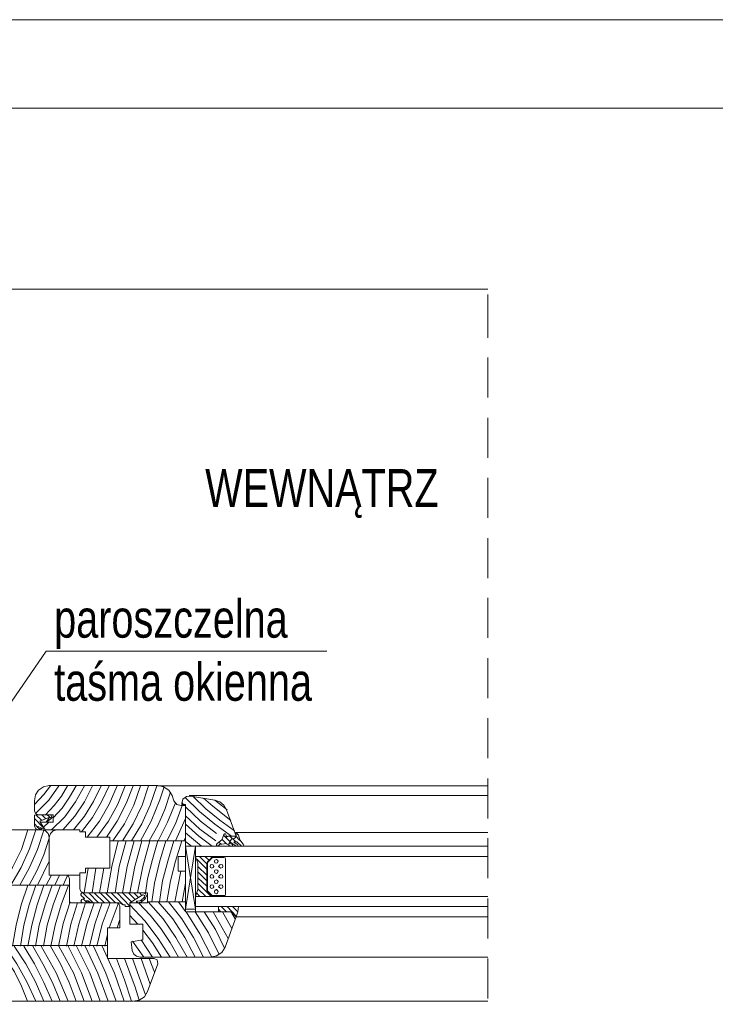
# Model space of a CAD drawing. Header units: inches. Extents: x 0 to 77643, y -44170 to 0.
# Tile 3 of 159: x 68761 to 68817, y -43951 to -43873. Entities that reach past the tile are written whole.
import ezdxf

# ---------------------------------------------------------------- set-up
doc = ezdxf.new("R2010")
doc.units = ezdxf.units.IN
doc.header["$MEASUREMENT"] = 0
doc.layers.get('0').update_dxf_attribs({"lineweight": 0})
doc.layers.add('A--tabelka rysunku', color=7, linetype='Continuous', lineweight=0)
doc.styles.add('1-50', font='arial.ttf', dxfattribs={"width": 0.75, "height": 12.5})

msp = doc.modelspace()

# ---------------------------------------------------------------- linework, layer by layer
at = {"color": 7, "linetype": 'Continuous', "lineweight": 18}
for p, q in [((68798.50149, -43894.32927), (68798.50149, -43897.75827)), ((68798.50149, -43899.3246), (68798.50149, -43902.4996)), ((68798.50149, -43904.10827), (68798.50149, -43907.28327)), ((68798.50149, -43908.8496), (68798.50149, -43912.0246)), ((68798.50149, -43913.63327), (68798.50149, -43916.80827)), ((68798.50149, -43918.3746), (68798.50149, -43921.5496)), ((68798.50149, -43923.15827), (68798.50149, -43926.33327)), ((68798.50149, -43927.8996), (68798.50149, -43931.0746)), ((68798.50149, -43932.68327), (68798.50149, -43935.85827)), ((68763.74082, -43933.2336), (68772.33449, -43933.2336)), ((68762.55549, -43935.2656), (68762.55549, -43934.46127)), ((68778.43049, -43937.72094), (68778.59982, -43937.72094)), ((68778.55749, -43937.72094), (68778.55749, -43937.6786)), ((68798.50149, -43937.4246), (68798.50149, -43940.5996)), ((68766.32316, -43941.7426), (68771.19149, -43941.7426)), ((68770.64116, -43942.54694), (68770.64116, -43942.46227)), ((68771.36082, -43942.16594), (68771.27616, -43942.29294)), ((68798.50149, -43942.20827), (68798.50149, -43945.38327)), ((68766.78882, -43942.54694), (68766.36549, -43942.54694)), ((68770.64116, -43942.54694), (68770.68349, -43942.54694)), ((68778.55749, -43943.6476), (68778.13416, -43943.2666)), ((68776.52549, -43946.86494), (68770.93749, -43946.86494)), ((68798.50149, -43946.9496), (68798.50149, -43950.1246))]:
    msp.add_line(p, q, dxfattribs=at)
at = {"color": 254, "linetype": 'Continuous', "lineweight": 18, "true_color": 0xdcdcdc}
for p, q in [((68772.33449, -43933.27594), (68798.50149, -43933.27594)), ((68774.83216, -43934.03794), (68798.50149, -43934.03794)), ((68778.55749, -43936.95894), (68798.50149, -43936.95894)), ((68775.34016, -43943.05494), (68774.53582, -43938.0596)), ((68766.32316, -43941.7426), (68771.19149, -43941.7426)), ((68770.64116, -43942.54694), (68770.64116, -43942.46227)), ((68771.36082, -43942.16594), (68771.27616, -43942.29294)), ((68766.78882, -43942.54694), (68766.36549, -43942.54694)), ((68770.64116, -43942.54694), (68770.68349, -43942.54694)), ((68798.50149, -43943.6476), (68778.55749, -43943.6476)), ((68798.50149, -43946.86494), (68776.48316, -43946.86494)), ((68798.50149, -43950.33627), (68770.47182, -43950.33627))]:
    msp.add_line(p, q, dxfattribs=at)
at = {"color": 8, "linetype": 'Continuous', "lineweight": 5, "true_color": 0x767676}
for p, q in [((68774.23949, -43934.58827), (68774.36649, -43934.7576)), ((68776.86416, -43934.41894), (68777.83782, -43935.18094)), ((68763.31749, -43936.62027), (68762.55549, -43935.85827)), ((68763.14816, -43936.0276), (68762.68249, -43935.56194)), ((68763.44449, -43935.85827), (68763.14816, -43935.56194)), ((68763.27516, -43936.5356), (68763.69849, -43936.1546)), ((68763.91016, -43935.85827), (68763.57149, -43935.56194)), ((68763.65616, -43936.06994), (68763.57149, -43935.98527)), ((68773.73149, -43937.63627), (68774.53582, -43935.85827)), ((68762.80949, -43936.5356), (68762.55549, -43936.2816)), ((68762.97882, -43936.74727), (68762.89416, -43936.62027)), ((68765.22249, -43936.74727), (68765.09549, -43936.74727)), ((68774.53582, -43937.63627), (68768.52449, -43937.63627)), ((68774.40882, -43937.63627), (68774.53582, -43937.38227)), ((68774.53582, -43937.00127), (68775.80582, -43938.0596)), ((68774.53582, -43937.6786), (68775.00149, -43938.0596)), ((68777.37216, -43937.89027), (68777.20282, -43937.76327)), ((68777.75316, -43937.84794), (68777.41449, -43937.50927)), ((68778.13416, -43937.76327), (68777.58382, -43937.21294)), ((68778.51516, -43937.72094), (68778.04949, -43937.25527)), ((68778.85382, -43937.59394), (68778.51516, -43937.25527)), ((68774.53582, -43943.05494), (68775.34016, -43938.0596)), ((68774.53582, -43943.05494), (68775.34016, -43938.0596)), ((68775.34016, -43943.05494), (68774.53582, -43938.0596)), ((68777.07582, -43938.0596), (68776.99116, -43937.97494)), ((68762.80949, -43941.14994), (68763.74082, -43939.24494)), ((68776.22916, -43939.87994), (68775.42482, -43939.0756)), ((68776.22916, -43939.4566), (68775.63649, -43938.86394)), ((68776.39849, -43939.16027), (68776.05982, -43938.86394)), ((68776.61016, -43938.9486), (68776.52549, -43938.86394)), ((68766.83116, -43939.79527), (68766.49249, -43941.7426)), ((68767.42382, -43939.79527), (68767.12749, -43941.7426)), ((68768.05882, -43939.79527), (68767.72016, -43941.7426)), ((68774.15482, -43940.04927), (68773.68916, -43942.46227)), ((68776.22916, -43940.3456), (68775.50949, -43939.66827)), ((68776.22916, -43940.81127), (68775.50949, -43940.0916)), ((68763.48682, -43941.14994), (68763.91016, -43940.3456)), ((68764.16416, -43941.14994), (68764.54516, -43940.3456)), ((68764.84149, -43941.14994), (68765.18016, -43940.38794)), ((68765.05316, -43940.3456), (68766.15382, -43940.3456)), ((68776.22916, -43941.2346), (68775.50949, -43940.55727)), ((68757.34849, -43941.14994), (68765.34949, -43941.14994)), ((68774.53582, -43940.9806), (68774.28182, -43942.46227)), ((68776.56782, -43942.03894), (68775.50949, -43940.9806)), ((68776.14449, -43942.03894), (68775.50949, -43941.44627)), ((68767.21216, -43942.54694), (68766.40782, -43941.7426)), ((68767.21216, -43942.54694), (68766.40782, -43941.7426)), ((68767.63549, -43942.54694), (68766.87349, -43941.7426)), ((68767.63549, -43942.54694), (68766.87349, -43941.7426)), ((68768.10116, -43942.54694), (68767.29682, -43941.7426)), ((68768.10116, -43942.54694), (68767.29682, -43941.7426)), ((68768.56682, -43942.54694), (68767.76249, -43941.7426)), ((68768.56682, -43942.54694), (68767.76249, -43941.7426)), ((68768.99016, -43942.54694), (68768.18582, -43941.7426)), ((68768.99016, -43942.54694), (68768.18582, -43941.7426)), ((68769.58282, -43942.71627), (68768.65149, -43941.7426)), ((68769.58282, -43942.71627), (68768.65149, -43941.7426)), ((68770.13316, -43942.80094), (68769.11716, -43941.7426)), ((68770.13316, -43942.80094), (68769.11716, -43941.7426)), ((68770.26016, -43942.46227), (68769.54049, -43941.7426)), ((68770.26016, -43942.46227), (68769.54049, -43941.7426)), ((68770.55649, -43942.29294), (68770.00616, -43941.7426)), ((68770.55649, -43942.29294), (68770.00616, -43941.7426)), ((68770.81049, -43942.1236), (68770.42949, -43941.7426)), ((68770.81049, -43942.1236), (68770.42949, -43941.7426)), ((68770.76816, -43942.54694), (68770.64116, -43942.41994)), ((68770.76816, -43942.54694), (68770.64116, -43942.41994)), ((68771.06449, -43941.95427), (68770.89516, -43941.7426)), ((68771.06449, -43941.95427), (68770.89516, -43941.7426)), ((68771.10682, -43942.41994), (68771.02216, -43942.33527)), ((68771.10682, -43942.41994), (68771.02216, -43942.33527)), ((68771.36082, -43942.20827), (68771.23382, -43942.1236)), ((68771.36082, -43942.20827), (68771.23382, -43942.1236)), ((68774.53582, -43942.46227), (68771.53016, -43942.46227)), ((68774.53582, -43943.22427), (68773.98549, -43942.46227)), ((68775.67882, -43942.03894), (68775.42482, -43941.78494)), ((68769.20182, -43942.6316), (68768.48216, -43944.5366)), ((68777.32982, -43943.2666), (68777.16049, -43943.05494)), ((68777.79549, -43943.2666), (68777.37216, -43942.84327)), ((68778.55749, -43943.60527), (68777.83782, -43942.84327)), ((68778.68449, -43943.2666), (68778.26116, -43942.84327)), ((68778.72682, -43942.8856), (68778.72682, -43942.84327)), ((68769.32882, -43943.85927), (68769.11716, -43944.5366)), ((68770.76816, -43944.24027), (68770.13316, -43943.56294)), ((68777.92249, -43945.38327), (68776.73716, -43943.2666)), ((68778.21882, -43944.57894), (68777.45682, -43943.2666)), ((68778.47282, -43943.81694), (68778.17649, -43943.30894)), ((68778.47282, -43943.81694), (68778.17649, -43943.30894)), ((68768.35516, -43945.0446), (68768.14349, -43945.97594)), ((68771.91116, -43946.86494), (68771.02216, -43945.46794)), ((68757.34849, -43945.9336), (68768.35516, -43945.9336)), ((68771.23382, -43946.86494), (68770.34482, -43945.59494)), ((68771.36082, -43949.82827), (68770.34482, -43946.9496)), ((68771.74182, -43948.9816), (68771.02216, -43946.9496)), ((68772.08049, -43948.05027), (68771.65716, -43946.9496)), ((68765.05316, -43950.33627), (68764.46049, -43950.33627)), ((68765.05316, -43950.33627), (68764.46049, -43950.33627))]:
    msp.add_line(p, q, dxfattribs=at)
at = {"color": 7, "linetype": 'Continuous', "lineweight": 18}
for points in [[(68747.73882, -43902.33027), (68747.73882, -43893.9116), (68798.50149, -43893.9116)], [(68763.74082, -43933.2336), (68763.27516, -43933.3606), (68762.89416, -43933.6146), (68762.64016, -43933.9956), (68762.55549, -43934.46127)], [(68773.47749, -43934.03794), (68773.22349, -43933.6146), (68772.80016, -43933.3606), (68772.33449, -43933.2336)], [(68773.47749, -43934.03794), (68773.60449, -43934.46127), (68773.85849, -43934.7576), (68774.19716, -43934.84227), (68774.53582, -43934.84227), (68774.53582, -43938.86394), (68773.94316, -43938.86394), (68773.94316, -43940.04927), (68774.53582, -43940.04927), (68774.53582, -43943.2666)], [(68778.34582, -43937.46694), (68778.47282, -43937.38227), (68778.55749, -43937.25527), (68777.79549, -43935.18094), (68777.58382, -43934.79994), (68777.24516, -43934.54594), (68776.86416, -43934.41894), (68774.95916, -43934.08027), (68774.62049, -43934.1226), (68774.32416, -43934.33427), (68774.23949, -43934.67294), (68774.23949, -43934.7576), (68774.53582, -43934.7576), (68774.53582, -43938.0596), (68777.88016, -43938.0596)], [(68762.55549, -43935.2656), (68762.64016, -43935.47727), (68762.85182, -43935.56194)], [(68763.74082, -43935.81594), (68763.48682, -43936.1546), (68763.52916, -43936.1546), (68763.86782, -43935.9006), (68763.95249, -43935.7736), (68763.86782, -43935.60427), (68763.74082, -43935.56194), (68762.64016, -43935.56194), (68762.55549, -43935.60427), (68762.55549, -43936.45094), (68762.64016, -43936.6626), (68762.85182, -43936.74727), (68762.93649, -43936.74727), (68763.10582, -43936.70494), (68763.14816, -43936.6626), (68763.14816, -43936.62027), (68763.06349, -43936.62027)], [(68766.15382, -43941.44627), (68766.15382, -43940.17627), (68766.61949, -43940.17627), (68766.61949, -43939.79527), (68768.52449, -43939.79527), (68768.52449, -43937.33994), (68766.61949, -43937.33994), (68766.61949, -43936.9166), (68766.15382, -43936.9166), (68766.15382, -43936.74727), (68763.40216, -43936.74727), (68763.02116, -43936.1546), (68764.03716, -43936.1546), (68764.03716, -43935.56194), (68762.85182, -43935.56194)], [(68762.85182, -43936.49327), (68763.27516, -43936.70494), (68763.31749, -43936.70494), (68763.31749, -43936.6626), (68762.97882, -43936.06994), (68763.69849, -43935.7736)], [(68763.74082, -43935.81594), (68763.74082, -43935.7736), (68763.69849, -43935.7736)], [(68756.33249, -43950.33627), (68770.38716, -43950.33627), (68770.85282, -43950.2516), (68771.27616, -43949.9976), (68771.53016, -43949.57427), (68772.33449, -43947.37294), (68772.29216, -43947.0766), (68772.03816, -43946.9496), (68768.35516, -43946.9496), (68768.35516, -43944.5366), (68769.32882, -43944.5366), (68769.32882, -43942.84327), (68769.24416, -43942.6316), (68769.03249, -43942.54694), (68765.34949, -43942.54694), (68765.34949, -43940.64194), (68765.26482, -43940.43027), (68765.05316, -43940.3456), (68763.74082, -43940.3456), (68763.74082, -43937.33994), (68763.65616, -43937.0436), (68763.44449, -43936.83194), (68763.14816, -43936.74727), (68756.33249, -43936.74727)], [(68762.85182, -43936.49327), (68762.80949, -43936.5356), (68762.80949, -43936.57794)], [(68762.80949, -43936.57794), (68762.93649, -43936.6626), (68763.06349, -43936.62027)], [(68778.72682, -43937.1706), (68778.55749, -43936.95894), (68778.51516, -43936.95894), (68778.51516, -43937.00127), (68778.55749, -43937.1706)], [(68777.03349, -43937.84794), (68777.41449, -43937.5516), (68777.58382, -43937.12827)], [(68777.75316, -43937.25527), (68777.75316, -43937.1706), (68777.71082, -43937.08594), (68777.62616, -43937.08594), (68777.58382, -43937.12827)], [(68777.75316, -43937.25527), (68777.75316, -43937.2976), (68777.79549, -43937.33994), (68777.83782, -43937.2976), (68777.88016, -43937.2976)], [(68778.51516, -43937.25527), (68777.88016, -43937.25527), (68777.88016, -43937.2976)], [(68778.34582, -43937.46694), (68778.17649, -43937.50927), (68778.04949, -43937.6786), (68777.96482, -43937.84794)], [(68778.04949, -43937.8056), (68778.13416, -43937.76327), (68778.21882, -43937.8056), (68778.55749, -43938.0596), (68778.59982, -43938.0596), (68778.68449, -43938.01727), (68778.68449, -43937.9326), (68778.59982, -43937.89027), (68778.38816, -43937.76327)], [(68778.43049, -43937.72094), (68778.38816, -43937.72094), (68778.38816, -43937.76327)], [(68778.51516, -43937.25527), (68778.55749, -43937.21294), (68778.55749, -43937.1706)], [(68778.59982, -43937.72094), (68778.93849, -43938.01727), (68779.02316, -43938.0596), (68779.10782, -43938.01727), (68779.15016, -43937.9326), (68779.10782, -43937.89027)], [(68778.72682, -43937.1706), (68778.85382, -43937.5516), (68779.10782, -43937.89027)], [(68777.03349, -43937.84794), (68776.99116, -43937.9326), (68776.99116, -43938.01727), (68777.07582, -43938.0596), (68777.16049, -43938.01727), (68777.20282, -43937.97494)], [(68777.24516, -43937.9326), (68777.20282, -43937.9326), (68777.20282, -43937.97494)], [(68777.24516, -43937.9326), (68777.75316, -43937.84794), (68777.83782, -43937.89027), (68778.13416, -43938.0596), (68778.21882, -43938.0596), (68778.26116, -43938.01727), (68778.26116, -43937.9326), (68778.21882, -43937.89027), (68778.17649, -43937.89027), (68778.04949, -43937.84794)], [(68777.88016, -43938.0596), (68777.96482, -43938.01727), (68777.96482, -43937.84794)], [(68778.04949, -43937.8056), (68778.00716, -43937.8056), (68778.04949, -43937.84794)], [(68766.15382, -43941.44627), (68766.23849, -43941.65794), (68766.45016, -43941.7426)], [(68766.32316, -43941.7426), (68766.28082, -43941.78494), (68766.23849, -43941.8696)], [(68766.32316, -43942.29294), (68766.49249, -43942.20827), (68766.53482, -43942.20827), (68766.53482, -43942.16594), (68766.49249, -43942.16594), (68766.28082, -43941.9966), (68766.23849, -43941.91194), (68766.23849, -43941.8696)], [(68766.32316, -43942.29294), (68766.23849, -43942.41994), (68766.28082, -43942.5046), (68766.36549, -43942.54694)], [(68770.30249, -43946.3146), (68770.21782, -43945.63727), (68771.14916, -43945.46794), (68771.14916, -43944.24027), (68770.13316, -43944.24027), (68770.13316, -43942.54694), (68771.53016, -43942.54694), (68771.53016, -43941.7426), (68766.45016, -43941.7426)], [(68769.75216, -43942.7586), (68769.75216, -43942.71627), (68769.58282, -43942.71627), (68769.45582, -43942.6316), (68769.28649, -43942.54694), (68767.12749, -43942.54694), (68766.91582, -43942.46227), (68766.83116, -43942.3776), (68766.66182, -43942.3776), (68766.66182, -43942.41994), (68766.61949, -43942.41994), (68766.78882, -43942.41994)], [(68766.78882, -43942.54694), (68766.83116, -43942.54694), (68766.83116, -43942.46227), (68766.78882, -43942.41994)], [(68770.68349, -43942.41994), (68770.93749, -43942.3776), (68771.19149, -43942.20827), (68771.27616, -43942.08127), (68771.31849, -43941.9966), (68771.27616, -43941.95427), (68771.19149, -43941.91194), (68771.14916, -43941.91194), (68770.13316, -43942.54694), (68770.13316, -43942.84327), (68769.83682, -43942.84327)], [(68770.68349, -43942.41994), (68770.64116, -43942.41994), (68770.64116, -43942.46227)], [(68770.68349, -43942.54694), (68771.02216, -43942.5046), (68771.27616, -43942.29294)], [(68771.36082, -43942.16594), (68771.44549, -43941.9966), (68771.36082, -43941.82727), (68771.19149, -43941.7426)], [(68769.75216, -43942.7586), (68769.75216, -43942.84327), (68769.83682, -43942.84327)], [(68778.13416, -43943.2666), (68777.16049, -43943.2666), (68777.16049, -43942.84327), (68778.72682, -43942.84327)], [(68778.55749, -43943.6476), (68778.68449, -43943.2666), (68778.72682, -43942.84327)], [(68774.53582, -43943.2666), (68778.13416, -43943.2666), (68778.55749, -43943.6476), (68777.66849, -43946.0606)], [(68770.30249, -43946.3146), (68770.42949, -43946.61094), (68770.64116, -43946.78027), (68770.93749, -43946.86494)], [(68776.52549, -43946.86494), (68776.99116, -43946.73794), (68777.41449, -43946.48394), (68777.66849, -43946.0606)]]:
    msp.add_lwpolyline(points, dxfattribs=at)
at = {"linetype": 'Continuous', "ltscale": 12}
msp.add_lwpolyline([(68785.75023, -43922.58596), (68763.48558, -43922.58596), (68753.75016, -43936.74727)], dxfattribs=at)
at = {"color": 8, "linetype": 'Continuous', "lineweight": 5, "true_color": 0x767676}
for points in [[(68762.55549, -43934.7576), (68763.31749, -43933.95327), (68763.82549, -43933.27594)], [(68762.64016, -43935.47727), (68763.69849, -43934.41894), (68764.50282, -43933.27594)], [(68763.44449, -43935.56194), (68764.12182, -43934.84227), (68764.71449, -43934.08027), (68765.18016, -43933.27594)], [(68763.91016, -43936.74727), (68764.96849, -43935.73127), (68765.81516, -43934.54594), (68766.53482, -43933.27594)], [(68764.03716, -43935.81594), (68764.75682, -43935.05394), (68765.34949, -43934.16494), (68765.85749, -43933.27594)], [(68764.79916, -43936.74727), (68765.77282, -43935.68894), (68766.53482, -43934.54594), (68767.16982, -43933.27594)], [(68765.64582, -43936.74727), (68766.53482, -43935.68894), (68767.25449, -43934.5036), (68767.84716, -43933.27594)], [(68766.28082, -43936.9166), (68767.16982, -43935.7736), (68767.88949, -43934.54594), (68768.48216, -43933.27594)], [(68766.74649, -43937.33994), (68767.72016, -43936.06994), (68768.48216, -43934.71527), (68769.11716, -43933.27594)], [(68767.50849, -43937.33994), (68768.43982, -43936.06994), (68769.15949, -43934.71527), (68769.75216, -43933.27594)], [(68768.27049, -43937.33994), (68769.11716, -43936.06994), (68769.83682, -43934.67294), (68770.38716, -43933.27594)], [(68768.77849, -43937.63627), (68769.70982, -43936.2816), (68770.42949, -43934.79994), (68770.97982, -43933.27594)], [(68769.54049, -43937.63627), (68770.38716, -43936.2816), (68771.10682, -43934.79994), (68771.61482, -43933.27594)], [(68770.26016, -43937.63627), (68771.06449, -43936.2816), (68771.74182, -43934.79994), (68772.24982, -43933.27594)], [(68770.97982, -43937.63627), (68771.82649, -43936.06994), (68772.50382, -43934.3766), (68772.84249, -43933.3606)], [(68771.65716, -43937.63627), (68772.33449, -43936.4086), (68772.88482, -43935.1386), (68773.35049, -43933.78394)], [(68772.37682, -43937.63627), (68773.09649, -43936.1546), (68773.73149, -43934.6306)], [(68774.49349, -43934.16494), (68775.63649, -43935.30794), (68776.86416, -43936.32394), (68778.17649, -43937.25527)], [(68775.12849, -43934.08027), (68776.14449, -43935.09627), (68777.24516, -43935.98527), (68778.43049, -43936.83194)], [(68775.97516, -43934.2496), (68776.69482, -43934.8846), (68778.13416, -43936.0276)], [(68773.05416, -43937.63627), (68773.73149, -43936.2816), (68774.28182, -43934.84227)], [(68774.53582, -43934.92694), (68775.72116, -43936.06994), (68776.99116, -43937.0436)], [(68774.53582, -43935.6466), (68775.67882, -43936.70494), (68776.94882, -43937.63627)], [(68759.97316, -43941.14994), (68760.81982, -43939.75294), (68761.53949, -43938.3136), (68762.04749, -43936.74727)], [(68760.69282, -43941.14994), (68761.49716, -43939.75294), (68762.17449, -43938.27127), (68762.68249, -43936.74727)], [(68761.41249, -43941.14994), (68762.17449, -43939.75294), (68762.80949, -43938.3136), (68763.31749, -43936.7896)], [(68764.33349, -43936.74727), (68764.03716, -43936.83194), (68763.82549, -43937.0436), (68763.74082, -43937.33994)], [(68774.53582, -43936.32394), (68775.59416, -43937.25527), (68776.65249, -43938.0596)], [(68762.13216, -43941.14994), (68762.76716, -43939.9646), (68763.31749, -43938.73694), (68763.74082, -43937.4246)], [(68769.20182, -43937.63627), (68768.69382, -43939.66827), (68768.31282, -43941.7426)], [(68769.83682, -43937.63627), (68769.28649, -43939.66827), (68768.94782, -43941.7426)], [(68770.47182, -43937.63627), (68769.92149, -43939.66827), (68769.54049, -43941.7426)], [(68771.06449, -43937.63627), (68770.51416, -43939.66827), (68770.13316, -43941.7426)], [(68771.69949, -43937.63627), (68771.14916, -43939.66827), (68770.72582, -43941.7426)], [(68772.33449, -43937.63627), (68771.91116, -43939.11794), (68771.53016, -43940.64194), (68771.36082, -43941.7426)], [(68772.96949, -43937.63627), (68772.46149, -43939.3296), (68772.08049, -43940.9806), (68771.86882, -43942.46227)], [(68773.60449, -43937.63627), (68773.13882, -43939.24494), (68772.71549, -43940.81127), (68772.46149, -43942.46227)], [(68774.23949, -43937.63627), (68773.73149, -43939.24494), (68773.35049, -43940.81127), (68773.05416, -43942.46227)], [(68762.04749, -43941.14994), (68761.49716, -43942.71627), (68761.11616, -43944.32494), (68760.81982, -43945.97594)], [(68762.68249, -43941.14994), (68762.13216, -43942.71627), (68761.70882, -43944.32494), (68761.45482, -43945.97594)], [(68763.31749, -43941.14994), (68762.76716, -43942.71627), (68762.34382, -43944.32494), (68762.04749, -43945.97594)], [(68763.95249, -43941.14994), (68763.40216, -43942.71627), (68762.93649, -43944.32494), (68762.64016, -43945.97594)], [(68764.62982, -43941.14994), (68764.03716, -43942.71627), (68763.57149, -43944.32494), (68763.27516, -43945.97594)], [(68765.26482, -43941.14994), (68764.67216, -43942.71627), (68764.20649, -43944.32494), (68763.86782, -43945.97594)], [(68765.39182, -43942.46227), (68764.84149, -43944.19794), (68764.46049, -43945.97594)], [(68766.74649, -43942.54694), (68766.61949, -43942.41994), (68766.45016, -43942.2506)], [(68766.74649, -43942.54694), (68766.61949, -43942.41994), (68766.45016, -43942.2506)], [(68774.66282, -43946.86494), (68773.77382, -43945.2986), (68772.75782, -43943.81694), (68771.57249, -43942.46227)], [(68775.29782, -43946.86494), (68774.49349, -43945.2986), (68773.51982, -43943.81694), (68772.37682, -43942.46227)], [(68775.97516, -43946.86494), (68775.17082, -43945.2986), (68774.23949, -43943.81694), (68773.18116, -43942.46227)], [(68765.98449, -43942.54694), (68765.43416, -43944.24027), (68765.09549, -43945.97594)], [(68766.61949, -43942.54694), (68766.06916, -43944.24027), (68765.68816, -43945.97594)], [(68767.29682, -43942.54694), (68766.70416, -43944.24027), (68766.28082, -43945.97594)], [(68767.93182, -43942.54694), (68767.33916, -43944.24027), (68766.91582, -43945.97594)], [(68768.56682, -43942.54694), (68767.93182, -43944.24027), (68767.50849, -43945.97594)], [(68773.30816, -43946.86494), (68772.37682, -43945.38327), (68771.31849, -43943.98627), (68770.13316, -43942.71627)], [(68773.98549, -43946.86494), (68773.30816, -43945.6796), (68772.58849, -43944.57894), (68771.74182, -43943.5206), (68770.81049, -43942.54694)], [(68776.61016, -43946.86494), (68775.67882, -43945.00227), (68774.57816, -43943.2666)], [(68777.20282, -43946.65327), (68776.35616, -43944.9176), (68775.29782, -43943.2666)], [(68777.62616, -43946.14527), (68776.90649, -43944.6636), (68776.01749, -43943.2666)], [(68772.63082, -43946.86494), (68771.91116, -43945.72194), (68771.14916, -43944.70594)], [(68762.00516, -43950.33627), (68761.53949, -43949.15094), (68760.98916, -43948.00794), (68760.26949, -43946.9496), (68759.46516, -43945.97594)], [(68762.68249, -43950.33627), (68761.96282, -43948.81227), (68761.15849, -43947.37294), (68760.22716, -43945.97594)], [(68763.31749, -43950.33627), (68762.64016, -43948.81227), (68761.87816, -43947.37294), (68760.94682, -43945.97594)], [(68763.95249, -43950.33627), (68763.31749, -43948.8546), (68762.55549, -43947.37294), (68761.70882, -43945.97594)], [(68764.58749, -43950.33627), (68763.99482, -43948.8546), (68763.23282, -43947.37294), (68762.42849, -43945.97594)], [(68765.22249, -43950.33627), (68764.29116, -43948.0926), (68763.10582, -43945.97594)], [(68765.85749, -43950.33627), (68765.30716, -43948.8546), (68764.62982, -43947.37294), (68763.82549, -43945.97594)], [(68766.49249, -43950.33627), (68765.64582, -43948.0926), (68764.50282, -43945.97594)], [(68767.12749, -43950.33627), (68766.28082, -43948.0926), (68765.22249, -43945.97594)], [(68767.76249, -43950.33627), (68766.95816, -43948.0926), (68765.89982, -43945.97594)], [(68768.39749, -43950.33627), (68767.59316, -43948.13494), (68766.57716, -43945.97594)], [(68769.03249, -43950.33627), (68768.22816, -43948.13494), (68767.25449, -43945.97594)], [(68769.66749, -43950.33627), (68768.90549, -43948.13494), (68767.93182, -43945.97594)], [(68770.26016, -43950.33627), (68769.70982, -43948.64294), (68769.07482, -43946.9496)], [(68770.85282, -43950.2516), (68770.55649, -43949.2356), (68769.70982, -43946.9496)]]:
    msp.add_lwpolyline(points, dxfattribs=at)
at = {"color": 140, "linetype": 'Continuous', "lineweight": 5}
msp.add_lwpolyline([(68775.34016, -43943.05494), (68775.34016, -43938.0596), (68774.53582, -43938.0596), (68774.53582, -43943.05494)], close=True, dxfattribs=at)
at = {"color": 8, "linetype": 'Continuous', "lineweight": 5, "true_color": 0x767676}
for points in [[(68775.34016, -43943.05494), (68775.34016, -43938.0596), (68774.53582, -43938.0596), (68774.53582, -43943.05494)], [(68777.11816, -43939.24494), (68777.07582, -43939.16027), (68776.99116, -43939.11794), (68776.86416, -43939.16027), (68776.82182, -43939.24494), (68776.86416, -43939.37194), (68776.99116, -43939.41427), (68777.07582, -43939.37194)], [(68776.77949, -43939.66827), (68776.73716, -43939.54127), (68776.61016, -43939.49894), (68776.52549, -43939.54127), (68776.48316, -43939.66827), (68776.52549, -43939.75294), (68776.61016, -43939.79527), (68776.73716, -43939.75294)], [(68777.11816, -43940.04927), (68777.07582, -43939.9646), (68776.99116, -43939.92227), (68776.86416, -43939.9646), (68776.82182, -43940.04927), (68776.86416, -43940.17627), (68776.99116, -43940.2186), (68777.07582, -43940.17627)], [(68777.49916, -43939.66827), (68777.45682, -43939.54127), (68777.32982, -43939.49894), (68777.24516, -43939.54127), (68777.16049, -43939.66827), (68777.24516, -43939.75294), (68777.32982, -43939.79527), (68777.45682, -43939.75294)], [(68776.77949, -43940.4726), (68776.73716, -43940.3456), (68776.61016, -43940.30327), (68776.52549, -43940.3456), (68776.48316, -43940.4726), (68776.52549, -43940.55727), (68776.61016, -43940.5996), (68776.73716, -43940.55727)], [(68776.77949, -43940.4726), (68776.73716, -43940.3456), (68776.61016, -43940.30327), (68776.52549, -43940.3456), (68776.48316, -43940.4726), (68776.52549, -43940.55727), (68776.61016, -43940.5996), (68776.73716, -43940.55727)], [(68777.11816, -43940.8536), (68777.07582, -43940.76894), (68776.99116, -43940.7266), (68776.86416, -43940.76894), (68776.82182, -43940.8536), (68776.86416, -43940.9806), (68776.99116, -43941.02294), (68777.07582, -43940.9806)], [(68777.11816, -43940.8536), (68777.07582, -43940.76894), (68776.99116, -43940.7266), (68776.86416, -43940.76894), (68776.82182, -43940.8536), (68776.86416, -43940.9806), (68776.99116, -43941.02294), (68777.07582, -43940.9806)], [(68777.49916, -43940.4726), (68777.45682, -43940.3456), (68777.32982, -43940.30327), (68777.24516, -43940.3456), (68777.16049, -43940.4726), (68777.24516, -43940.55727), (68777.32982, -43940.5996), (68777.45682, -43940.55727)], [(68777.49916, -43940.4726), (68777.45682, -43940.3456), (68777.32982, -43940.30327), (68777.24516, -43940.3456), (68777.16049, -43940.4726), (68777.24516, -43940.55727), (68777.32982, -43940.5996), (68777.45682, -43940.55727)], [(68776.77949, -43941.27694), (68776.73716, -43941.14994), (68776.61016, -43941.1076), (68776.52549, -43941.14994), (68776.48316, -43941.27694), (68776.52549, -43941.3616), (68776.61016, -43941.40394), (68776.73716, -43941.3616)], [(68776.77949, -43941.27694), (68776.73716, -43941.14994), (68776.61016, -43941.1076), (68776.52549, -43941.14994), (68776.48316, -43941.27694), (68776.52549, -43941.3616), (68776.61016, -43941.40394), (68776.73716, -43941.3616)], [(68777.11816, -43941.65794), (68777.07582, -43941.53094), (68776.99116, -43941.4886), (68776.86416, -43941.53094), (68776.82182, -43941.65794), (68776.86416, -43941.78494), (68776.99116, -43941.82727), (68777.07582, -43941.78494)], [(68777.11816, -43941.65794), (68777.07582, -43941.57327), (68776.99116, -43941.4886), (68776.86416, -43941.57327), (68776.82182, -43941.65794), (68776.86416, -43941.78494), (68776.99116, -43941.82727), (68777.07582, -43941.78494)], [(68777.49916, -43941.27694), (68777.45682, -43941.14994), (68777.32982, -43941.1076), (68777.24516, -43941.14994), (68777.16049, -43941.27694), (68777.24516, -43941.3616), (68777.32982, -43941.40394), (68777.45682, -43941.3616)], [(68777.49916, -43941.27694), (68777.45682, -43941.14994), (68777.32982, -43941.1076), (68777.24516, -43941.14994), (68777.16049, -43941.27694), (68777.24516, -43941.3616), (68777.32982, -43941.40394), (68777.45682, -43941.3616)], [(68767.97416, -43942.54694), (68767.38149, -43942.54694)], [(68767.97416, -43942.54694), (68767.38149, -43942.54694)], [(68777.16049, -43943.2666), (68777.16049, -43942.84327), (68775.34016, -43942.84327), (68775.34016, -43943.2666)], [(68777.16049, -43943.2666), (68777.16049, -43942.84327), (68775.34016, -43942.84327), (68775.34016, -43943.2666)]]:
    msp.add_lwpolyline(points, close=True, dxfattribs=at)
at = {"color": 254, "linetype": 'Continuous', "lineweight": 18, "true_color": 0xdcdcdc}
for points in [[(68798.50149, -43938.0596), (68775.34016, -43938.0596), (68775.34016, -43938.86394), (68798.50149, -43938.86394)], [(68766.32316, -43941.7426), (68766.28082, -43941.78494), (68766.23849, -43941.8696)], [(68766.32316, -43942.29294), (68766.49249, -43942.20827), (68766.53482, -43942.20827), (68766.53482, -43942.16594), (68766.49249, -43942.16594), (68766.28082, -43941.9966), (68766.23849, -43941.91194), (68766.23849, -43941.8696)], [(68766.32316, -43942.29294), (68766.23849, -43942.41994), (68766.28082, -43942.5046), (68766.36549, -43942.54694)], [(68769.75216, -43942.7586), (68769.75216, -43942.71627), (68769.58282, -43942.71627), (68769.45582, -43942.6316), (68769.28649, -43942.54694), (68767.12749, -43942.54694), (68766.91582, -43942.46227), (68766.83116, -43942.3776), (68766.66182, -43942.3776), (68766.66182, -43942.41994), (68766.61949, -43942.41994), (68766.78882, -43942.41994)], [(68766.78882, -43942.54694), (68766.83116, -43942.54694), (68766.83116, -43942.46227), (68766.78882, -43942.41994)], [(68770.68349, -43942.41994), (68770.93749, -43942.3776), (68771.19149, -43942.20827), (68771.27616, -43942.08127), (68771.31849, -43941.9966), (68771.27616, -43941.95427), (68771.19149, -43941.91194), (68771.14916, -43941.91194), (68770.13316, -43942.54694), (68770.13316, -43942.84327), (68769.83682, -43942.84327)], [(68770.68349, -43942.41994), (68770.64116, -43942.41994), (68770.64116, -43942.46227)], [(68770.68349, -43942.54694), (68771.02216, -43942.5046), (68771.27616, -43942.29294)], [(68771.36082, -43942.16594), (68771.44549, -43941.9966), (68771.36082, -43941.82727), (68771.19149, -43941.7426)], [(68798.50149, -43942.03894), (68775.34016, -43942.03894), (68775.34016, -43942.84327), (68798.50149, -43942.84327)], [(68769.75216, -43942.7586), (68769.75216, -43942.84327), (68769.83682, -43942.84327)]]:
    msp.add_lwpolyline(points, dxfattribs=at)
at = {"color": 7, "linetype": 'Continuous', "lineweight": 18}
for points in [[(68776.73716, -43938.86394), (68776.73716, -43938.90627), (68776.61016, -43938.9486), (68776.27149, -43939.28727), (68776.22916, -43939.41427), (68776.22916, -43941.53094), (68776.27149, -43941.6156), (68776.61016, -43941.95427), (68776.73716, -43942.03894), (68775.34016, -43942.03894), (68775.50949, -43941.4886), (68775.50949, -43939.41427), (68775.34016, -43938.86394)], [(68776.31382, -43941.6156), (68776.65249, -43941.95427), (68777.66849, -43941.95427), (68777.71082, -43941.8696), (68777.71082, -43939.0756), (68777.66849, -43938.99094), (68777.58382, -43938.9486), (68776.73716, -43938.9486), (68776.65249, -43938.99094), (68776.31382, -43939.3296), (68776.27149, -43939.41427), (68776.27149, -43941.53094)]]:
    msp.add_lwpolyline(points, close=True, dxfattribs=at)
at = {"layer": 'A--tabelka rysunku', "linetype": 'Continuous'}
for points in [[(68668.49573, -44169.54248), (69088.49573, -44169.54248), (69088.49573, -43872.54248), (68668.49573, -43872.54248)], [(68668.49573, -44169.54248), (69088.49573, -44169.54248), (69088.49573, -43872.54248), (68668.49573, -43872.54248)], [(68693.49573, -44162.54248), (69081.49573, -44162.54248), (69081.49573, -43879.54248), (68693.49573, -43879.54248)]]:
    msp.add_lwpolyline(points, close=True, dxfattribs=at)

# ---------------------------------------------------------------- texts
at = {"linetype": 'Continuous', "ltscale": 12, "char_height": 3, "attachment_point": 1, "style": '1-50'}
for s, insert, width in [('WEWNĄTRZ', (68776.09547, -43908.1628), 22.43475), ('paroszczelna \\Ptaśma okienna', (68764.1237, -43918.5279), 39.45825)]:
    msp.add_mtext(s, dxfattribs=dict(at, insert=insert, width=width))

doc.saveas('drawing.dxf')
